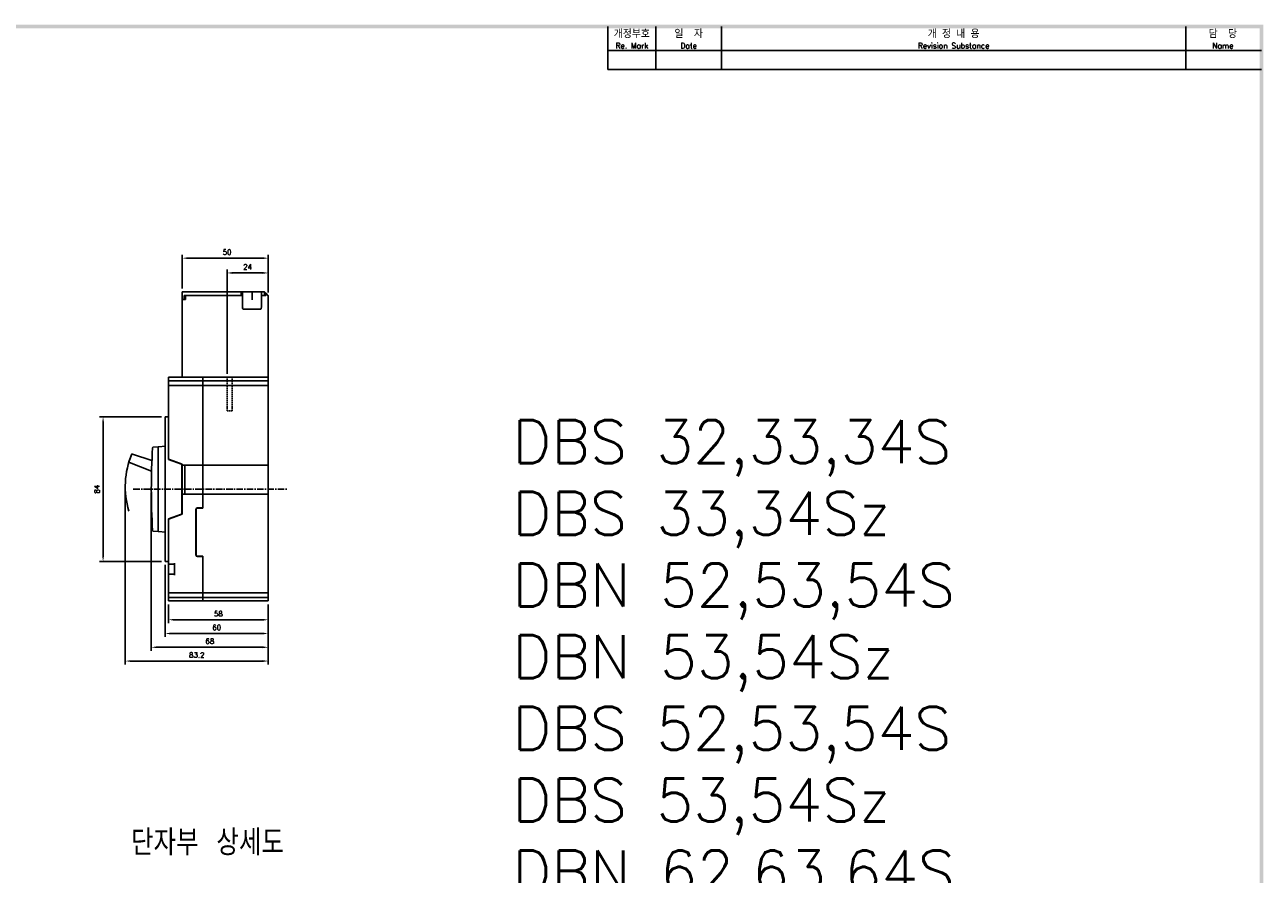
# Model space of a CAD drawing. Extents: x 2148 to 4086, y -907 to 1618.
# Tile 13 of 13: x 3360 to 4079, y 1117 to 1611. Entities that reach past the tile are written whole.
import ezdxf

# ---------------------------------------------------------------- set-up
doc = ezdxf.new("R2010")
doc.units = 0
doc.header["$LTSCALE"] = 3
doc.header["$MEASUREMENT"] = 0
doc.linetypes.add('CENTER', pattern=[2, 1.25, -0.25, 0.25, -0.25])
doc.linetypes.add('HIDDEN', pattern=[0.375, 0.25, -0.125])
doc.layers.get('0').update_dxf_attribs({"linetype": 'CONTINUOUS'})
doc.layers.get('Defpoints').update_dxf_attribs({"linetype": 'CONTINUOUS'})
for name, color, linetype in [('cen', 1, 'CENTER'), ('di', 3, 'CONTINUOUS'), ('DIM', 3, 'CONTINUOUS'), ('dimtaxt', 3, 'CONTINUOUS'), ('dwg', 7, 'CONTINUOUS'), ('hi', 5, 'HIDDEN'), ('text', 3, 'CONTINUOUS')]:
    doc.layers.add(name, color=color, linetype=linetype)
doc.styles.add('KIM', font='ROMANS.shx', dxfattribs={"height": 5, "bigfont": 'GSG1.shx'})
doc.styles.get("Standard").update_dxf_attribs({"font": 'romans.shx', "height": 3, "bigfont": 'ghs.shx'})
doc.dimstyles.new('STANDARD$0', dxfattribs={"dimtxt": 5, "dimasz": 5, "dimexe": 1, "dimexo": 2, "dimgap": 2, "dimtad": 1, "dimdec": 4, "dimzin": 12, "dimdsep": 46, "dimtxsty": 'KIM', "dimcen": -1, "dimdle": 0.1, "dimadec": 0, "dimazin": 0, "dimtfac": 1, "dimtdec": 4, "dimtmove": 0, "dimatfit": 3, "dimfxl": 0, "dimtolj": 1, "dimtzin": 0, "dimarcsym": 0})

# ---------------------------------------------------------------- blocks, each defined once
blk = doc.blocks.new('*D18')
at = {"layer": 'Defpoints', "color": 0}
for p in [(3443.11, 1275.91), (3501.11, 1275.91), (3443.11, 1265)]:
    blk.add_point(p, dxfattribs=at)
at = {"layer": 'di'}
for p, q in [((3443.11, 1273.91), (3443.11, 1263)), ((3501.11, 1273.91), (3501.11, 1263)), ((3497.91, 1265), (3446.31, 1265))]:
    blk.add_line(p, q, dxfattribs=at)
for points in [[(3446.31, 1265.54), (3446.31, 1264.47), (3443.11, 1265)], [(3497.91, 1265.54), (3497.91, 1264.47), (3501.11, 1265)]]:
    blk.add_solid(points, dxfattribs=at)
at = {"layer": 'di', "insert": (3472.11, 1268.5), "char_height": 3, "attachment_point": 5}
blk.add_mtext('\\A1;58', dxfattribs=at)
blk = doc.blocks.new('*D19')
at = {"layer": 'Defpoints', "color": 0}
for p in [(3433.11, 1340.91), (3501.11, 1275.91), (3433.11, 1249)]:
    blk.add_point(p, dxfattribs=at)
at = {"layer": 'di'}
for p, q in [((3433.11, 1338.91), (3433.11, 1247)), ((3501.11, 1273.91), (3501.11, 1247)), ((3497.91, 1249), (3436.31, 1249))]:
    blk.add_line(p, q, dxfattribs=at)
for points in [[(3436.31, 1249.54), (3436.31, 1248.47), (3433.11, 1249)], [(3497.91, 1249.54), (3497.91, 1248.47), (3501.11, 1249)]]:
    blk.add_solid(points, dxfattribs=at)
at = {"layer": 'di', "insert": (3467.11, 1252.5), "char_height": 3, "attachment_point": 5}
blk.add_mtext('\\A1;68', dxfattribs=at)
blk = doc.blocks.new('*D20')
at = {"layer": 'Defpoints', "color": 0}
for p in [(3417.96, 1342.41), (3501.11, 1275.91), (3501.11, 1241)]:
    blk.add_point(p, dxfattribs=at)
at = {"layer": 'di'}
for p, q in [((3417.96, 1340.41), (3417.96, 1239)), ((3501.11, 1273.91), (3501.11, 1239)), ((3421.16, 1241), (3497.91, 1241))]:
    blk.add_line(p, q, dxfattribs=at)
for points in [[(3421.16, 1241.54), (3421.16, 1240.47), (3417.96, 1241)], [(3497.91, 1241.54), (3497.91, 1240.47), (3501.11, 1241)]]:
    blk.add_solid(points, dxfattribs=at)
at = {"layer": 'di', "insert": (3459.54, 1244.5), "char_height": 3, "attachment_point": 5}
blk.add_mtext('\\A1;83.2', dxfattribs=at)
blk = doc.blocks.new('*D74')
at = {"layer": 'Defpoints', "color": 0}
for p in [(3441.11, 1382.91), (3405.07, 1298.91), (3441.11, 1298.91)]:
    blk.add_point(p, dxfattribs=at)
at = {"layer": 'di'}
for p, q in [((3439.11, 1382.91), (3403.07, 1382.91)), ((3405.07, 1379.71), (3405.07, 1302.11)), ((3439.11, 1298.91), (3403.07, 1298.91))]:
    blk.add_line(p, q, dxfattribs=at)
for points in [[(3404.54, 1379.71), (3405.61, 1379.71), (3405.07, 1382.91)], [(3404.54, 1302.11), (3405.61, 1302.11), (3405.07, 1298.91)]]:
    blk.add_solid(points, dxfattribs=at)
at = {"layer": 'di', "insert": (3401.57, 1340.91), "char_height": 3, "attachment_point": 5, "rotation": 90}
blk.add_mtext('\\A1;84', dxfattribs=at)
blk = doc.blocks.new('*D78')
at = {"layer": 'Defpoints', "color": 0}
for p in [(3501.11, 1475.17), (3451.11, 1455.61), (3501.11, 1453.31)]:
    blk.add_point(p, dxfattribs=at)
at = {"layer": 'di'}
for p, q in [((3451.11, 1457.61), (3451.11, 1477.17)), ((3501.11, 1455.31), (3501.11, 1477.17)), ((3454.31, 1475.17), (3497.91, 1475.17))]:
    blk.add_line(p, q, dxfattribs=at)
for points in [[(3454.31, 1475.7), (3454.31, 1474.63), (3451.11, 1475.17)], [(3497.91, 1475.7), (3497.91, 1474.63), (3501.11, 1475.17)]]:
    blk.add_solid(points, dxfattribs=at)
at = {"layer": 'di', "insert": (3477.11, 1478.67), "char_height": 3, "attachment_point": 5}
blk.add_mtext('\\A1;50', dxfattribs=at)
blk = doc.blocks.new('12441624')
for p, q in [((4614.81, 1472.93), (4580.61, 1472.93)), ((4580.61, 1468.43), (4580.61, 1472.93)), ((4583.8, 1470.73), (4581.61, 1470.73)), ((4581.61, 1468.43), (4581.61, 1470.73)), ((4582.41, 1470.73), (4582.41, 1468.43)), ((4614.81, 1470.73), (4583.81, 1470.73)), ((4614.81, 1472.93), (4615.61, 1472.93)), ((4614.81, 1470.73), (4614.81, 1472.93)), ((4615.61, 1470.73), (4614.81, 1470.73)), ((4615.61, 1472.93), (4615.61, 1470.73)), ((4615.61, 1472.93), (4621.05, 1472.93)), ((4615.61, 1470.73), (4615.61, 1463.99)), ((4621.05, 1472.93), (4621.31, 1472.93)), ((4621.31, 1472.93), (4621.31, 1468.26)), ((4621.31, 1472.93), (4621.61, 1472.93)), ((4621.61, 1472.93), (4622.06, 1472.93)), ((4622.06, 1472.93), (4622.15, 1472.93)), ((4622.15, 1472.93), (4626.61, 1472.93)), ((4628.31, 1472.93), (4626.61, 1472.93)), ((4626.61, 1470.73), (4626.61, 1472.93)), ((4626.61, 1463.99), (4626.61, 1470.73)), ((4628.31, 1470.73), (4626.61, 1470.73)), ((4628.31, 1470.73), (4628.31, 1472.93)), ((4629.11, 1472.13), (4628.31, 1472.93)), ((4629.11, 1470.73), (4628.31, 1470.73)), ((4630.61, 1470.63), (4629.11, 1472.13)), ((4629.11, 1470.73), (4629.11, 1472.13)), ((4630.61, 1423.23), (4630.61, 1470.63)), ((4580.61, 1423.23), (4580.61, 1468.43)), ((4582.41, 1468.43), (4580.61, 1468.43)), ((4626.31, 1462.93), (4615.91, 1462.93))]:
    blk.add_line(p, q)
for centre, major_axis, ratio, start_param, end_param in [((4615.91, 1464.82), (0.04, 1.08), 0.275973, 1.714068, 2.96902), ((4615.91, 1463.99), (0, 1.07), 0.28127, 1.570796, 3.141593), ((4615.91, 1463.78), (-0.298, 0.188), 0.20413, 1.38349, 1.699335), ((4626.31, 1463.99), (0, 1.07), 0.28127, 3.141593, 4.712389), ((4626.31, 1463.94), (-0.299, -0.113), 0.248409, 1.477387, 1.903974), ((4626.31, 1465.02), (-0.1, 1.12), 0.253358, 3.236483, 4.380694)]:
    blk.add_ellipse(centre, major_axis=major_axis, ratio=ratio, start_param=start_param, end_param=end_param)
blk = doc.blocks.new('*D84')
at = {"layer": 'Defpoints', "color": 0}
for p in [(3501.11, 1466.59), (3501.11, 1453.31), (3477.11, 1405.91)]:
    blk.add_point(p, dxfattribs=at)
at = {"layer": 'di'}
for p, q in [((3477.11, 1407.91), (3477.11, 1468.59)), ((3480.31, 1466.59), (3497.91, 1466.59)), ((3501.11, 1455.31), (3501.11, 1468.59))]:
    blk.add_line(p, q, dxfattribs=at)
for points in [[(3480.31, 1467.13), (3480.31, 1466.06), (3477.11, 1466.59)], [(3497.91, 1467.13), (3497.91, 1466.06), (3501.11, 1466.59)]]:
    blk.add_solid(points, dxfattribs=at)
at = {"layer": 'di', "insert": (3489.11, 1470.09), "char_height": 3, "attachment_point": 5}
blk.add_mtext('\\A1;24', dxfattribs=at)
blk = doc.blocks.new('*D95')
at = {"layer": 'Defpoints', "color": 0}
for p in [(3441.11, 1298.91), (3501.11, 1275.91), (3441.11, 1257)]:
    blk.add_point(p, dxfattribs=at)
at = {"layer": 'di'}
for p, q in [((3441.11, 1296.91), (3441.11, 1255)), ((3501.11, 1273.91), (3501.11, 1255)), ((3497.91, 1257), (3444.31, 1257))]:
    blk.add_line(p, q, dxfattribs=at)
for points in [[(3444.31, 1257.54), (3444.31, 1256.47), (3441.11, 1257)], [(3497.91, 1257.54), (3497.91, 1256.47), (3501.11, 1257)]]:
    blk.add_solid(points, dxfattribs=at)
at = {"layer": 'di', "insert": (3471.11, 1260.5), "char_height": 3, "attachment_point": 5}
blk.add_mtext('\\A1;60', dxfattribs=at)

msp = doc.modelspace()

# ---------------------------------------------------------------- linework, layer by layer
for p, q in [((3463.108, 1405.911), (3443.108, 1405.911)), ((3443.108, 1405.911), (3443.108, 1404.911)), ((3443.108, 1403.911), (3443.108, 1404.911)), ((3463.108, 1403.911), (3443.108, 1403.911)), ((3443.108, 1401.211), (3443.108, 1403.911)), ((3501.108, 1405.911), (3463.108, 1405.911)), ((3463.108, 1405.911), (3463.108, 1405.411)), ((3463.108, 1405.347), (3463.108, 1405.411)), ((3463.108, 1404.911), (3463.108, 1405.347)), ((3463.108, 1404.911), (3463.108, 1403.911)), ((3463.108, 1403.911), (3463.108, 1401.211)), ((3501.108, 1403.911), (3463.108, 1403.911)), ((3501.108, 1405.411), (3501.108, 1405.911)), ((3501.108, 1403.911), (3501.108, 1405.411)), ((3501.108, 1401.211), (3501.108, 1403.911)), ((3443.108, 1401.211), (3443.108, 1382.911)), ((3443.608, 1401.211), (3443.108, 1401.211)), ((3463.108, 1401.211), (3443.608, 1401.211)), ((3463.108, 1401.211), (3463.108, 1354.911)), ((3501.108, 1401.211), (3463.108, 1401.211)), ((3501.108, 1400.711), (3501.108, 1401.211)), ((3501.108, 1400.711), (3501.108, 1354.911)), ((3441.108, 1382.911), (3441.108, 1365.61)), ((3442.408, 1382.911), (3441.108, 1382.911)), ((3443.108, 1382.911), (3442.408, 1382.911)), ((3443.008, 1387.83), (3443.108, 1387.83)), ((3443.008, 1387.532), (3443.008, 1387.533)), ((3443.008, 1387.532), (3443.108, 1387.532)), ((3443.008, 1385.662), (3443.008, 1387.532)), ((3443.008, 1385.662), (3443.108, 1385.662)), ((3443.008, 1385.628), (3443.008, 1385.662)), ((3443.008, 1385.61), (3443.008, 1385.628)), ((3443.008, 1385.361), (3443.108, 1385.361)), ((3443.008, 1385.33), (3443.108, 1385.33)), ((3443.108, 1382.911), (3443.108, 1358.176)), ((3421.603, 1360.916), (3420.228, 1357.124)), ((3433.455, 1357.578), (3422.227, 1361.221)), ((3437.382, 1365.585), (3434.28, 1365.314)), ((3437.108, 1365.286), (3437.108, 1316.536)), ((3441.108, 1365.911), (3437.382, 1365.585)), ((3441.108, 1365.61), (3441.108, 1316.212)), ((3420.512, 1356.49), (3433.245, 1351.375)), ((3450.58, 1355.431), (3443.108, 1358.176)), ((3443.608, 1358.223), (3451.108, 1355.411)), ((3451.108, 1355.214), (3450.885, 1355.111)), ((3450.908, 1326.86), (3450.908, 1354.962)), ((3451.108, 1355.411), (3451.108, 1354.911)), ((3451.108, 1354.911), (3463.108, 1354.911)), ((3451.108, 1354.911), (3451.108, 1337.911)), ((3452.608, 1337.911), (3452.608, 1354.911)), ((3463.108, 1354.911), (3463.108, 1337.911)), ((3501.108, 1354.911), (3463.108, 1354.911)), ((3501.108, 1337.911), (3501.108, 1354.911)), ((3450.908, 1351.983), (3451.108, 1351.982)), ((3451.108, 1337.911), (3463.108, 1337.911)), ((3451.108, 1337.911), (3451.108, 1326.411)), ((3463.108, 1337.911), (3463.108, 1330.111)), ((3501.108, 1337.911), (3463.108, 1337.911)), ((3501.108, 1337.911), (3501.108, 1281.111)), ((3443.108, 1323.646), (3450.58, 1326.391)), ((3451.108, 1326.411), (3443.608, 1323.598)), ((3450.908, 1331.411), (3451.108, 1331.411)), ((3459.008, 1302.711), (3459.008, 1329.111)), ((3459.108, 1328.911), (3459.108, 1302.911)), ((3460.008, 1330.111), (3463.108, 1330.111)), ((3460.108, 1329.911), (3463.108, 1329.911)), ((3463.108, 1330.111), (3463.108, 1329.911)), ((3443.108, 1323.646), (3443.108, 1298.911)), ((3434.28, 1316.508), (3437.382, 1316.237)), ((3437.382, 1316.237), (3441.108, 1315.911)), ((3441.108, 1316.212), (3441.108, 1298.911)), ((3441.108, 1298.911), (3442.408, 1298.911)), ((3443.108, 1298.911), (3442.408, 1298.911)), ((3443.008, 1296.13), (3443.108, 1296.13)), ((3443.108, 1298.911), (3443.108, 1297.811)), ((3443.108, 1297.811), (3443.108, 1291.749)), ((3443.608, 1297.311), (3446.608, 1297.311)), ((3446.608, 1297.811), (3446.608, 1291.011)), ((3463.108, 1301.711), (3460.008, 1301.711)), ((3460.108, 1301.911), (3463.108, 1301.911)), ((3463.108, 1301.911), (3463.108, 1301.711)), ((3463.108, 1301.711), (3463.108, 1280.611)), ((3443.008, 1295.832), (3443.108, 1295.832)), ((3443.008, 1293.962), (3443.008, 1295.832)), ((3443.008, 1293.962), (3443.108, 1293.962)), ((3443.008, 1293.661), (3443.108, 1293.661)), ((3443.008, 1293.63), (3443.108, 1293.63)), ((3443.108, 1291.292), (3443.108, 1291.011)), ((3443.108, 1291.011), (3443.108, 1280.611)), ((3446.608, 1291.511), (3443.608, 1291.511)), ((3443.108, 1280.611), (3443.608, 1280.611)), ((3443.108, 1277.911), (3443.108, 1280.611)), ((3463.108, 1277.911), (3443.108, 1277.911)), ((3443.108, 1276.911), (3443.108, 1277.911)), ((3443.108, 1276.911), (3443.108, 1275.911)), ((3443.108, 1275.911), (3463.108, 1275.911)), ((3463.108, 1280.611), (3443.608, 1280.611)), ((3463.108, 1280.611), (3463.108, 1277.911)), ((3463.108, 1280.611), (3501.108, 1280.611)), ((3463.108, 1277.911), (3463.108, 1276.911)), ((3501.108, 1277.911), (3463.108, 1277.911)), ((3463.108, 1276.475), (3463.108, 1276.911)), ((3463.108, 1276.411), (3463.108, 1276.475)), ((3463.108, 1276.411), (3463.108, 1275.911)), ((3463.108, 1275.911), (3501.108, 1275.911)), ((3501.108, 1280.611), (3501.108, 1281.111)), ((3501.108, 1277.911), (3501.108, 1280.611)), ((3501.108, 1276.411), (3501.108, 1277.911)), ((3501.108, 1275.911), (3501.108, 1276.411))]:
    msp.add_line(p, q)
at = {"flags": 128}
for points in [[(3443.108, 1358.411), (3443.115, 1358.408), (3443.138, 1358.4), (3443.175, 1358.386), (3443.225, 1358.367), (3443.286, 1358.344), (3443.358, 1358.317), (3443.437, 1358.288), (3443.521, 1358.256), (3443.608, 1358.223)], [(3443.608, 1323.598), (3443.51, 1323.562), (3443.416, 1323.527), (3443.33, 1323.494), (3443.254, 1323.466), (3443.192, 1323.443), (3443.146, 1323.425), (3443.117, 1323.415), (3443.108, 1323.411)]]:
    msp.add_lwpolyline(points, dxfattribs=at)
for centre, radius, start, end in [((3422.073, 1360.745), 0.5, 72.024384, 160.070401), ((3833.108, 1340.911), 400, 176.569591, 183.430409), ((3434.324, 1364.816), 0.5, 95, 176.569591), ((3437.408, 1365.286), 0.3, 95, 180), ((3420.698, 1356.954), 0.5, 160.070401, 248.116417), ((3450.408, 1354.962), 0.5, 0, 69.829347), ((3450.408, 1326.86), 0.5, 290.170653, 0), ((3460.008, 1329.111), 1, 90, 180), ((3460.108, 1328.911), 1, 90, 180), ((3434.324, 1317.006), 0.5, 183.430409, 265), ((3437.408, 1316.536), 0.3, 180, 265), ((3443.608, 1297.811), 0.5, 180, 270), ((3460.008, 1302.711), 1, 180, 270), ((3460.108, 1302.911), 1, 180, 270), ((3443.608, 1291.011), 0.5, 90, 180)]:
    msp.add_arc(centre, radius, start, end)
for points, knots in [([(3443.008, 1387.532), (3443.008, 1387.572), (3443.008, 1387.651), (3443.008, 1387.755), (3443.008, 1387.821), (3443.008, 1387.827), (3443.008, 1387.83)], [0, 0, 0, 0, 0.2808657, 0.5602219, 0.7799357, 1, 1, 1, 1]), ([(3443.008, 1385.361), (3443.008, 1385.363), (3443.008, 1385.367), (3443.008, 1385.443), (3443.008, 1385.557), (3443.008, 1385.627), (3443.008, 1385.662)], [0, 0, 0, 0, 0.2810175, 0.5580065, 0.7785846, 1, 1, 1, 1]), ([(3443.008, 1295.832), (3443.008, 1295.872), (3443.008, 1295.951), (3443.008, 1296.055), (3443.008, 1296.121), (3443.008, 1296.127), (3443.008, 1296.13)], [0, 0, 0, 0, 0.2808576, 0.5602184, 0.7799352, 1, 1, 1, 1]), ([(3443.008, 1293.661), (3443.008, 1293.663), (3443.008, 1293.667), (3443.008, 1293.743), (3443.008, 1293.857), (3443.008, 1293.927), (3443.008, 1293.962)], [0, 0, 0, 0, 0.28101674, 0.55800894, 0.77858776, 1, 1, 1, 1]), ([(3443.108, 1291.292), (3443.108, 1291.293), (3443.108, 1291.45), (3443.108, 1291.603), (3443.108, 1291.748), (3443.108, 1291.749)], [0, 0, 0, 0, 0.0091063, 0.990893, 1, 1, 1, 1])]:
    msp.add_open_spline(points, degree=3, knots=knots)
at = {"layer": 'cen'}
msp.add_line((3422.652, 1340.911), (3512.307, 1340.911), dxfattribs=at)
at = {"layer": 'di'}
msp.add_arc((3466.908, 1342.411), 48.943, 157.215469, 196.889985, dxfattribs=at)
at = {"layer": 'dimtaxt'}
for p, q in [((3726.457, 1584.831), (3726.457, 1609.831)), ((3764.457, 1584.831), (3764.457, 1609.831)), ((4034.546, 1584.831), (4034.546, 1609.831)), ((3698.457, 1595.831), (4078.457, 1595.831)), ((3698.457, 1584.831), (4078.457, 1584.831))]:
    msp.add_line(p, q, dxfattribs=at)
at = {"layer": 'dwg'}
for points in [[(2447.457, 1610.831), (2449.457, 1608.831), (4079.457, 1610.831), (4077.457, 1608.831)], [(4079.457, 1610.831), (4077.457, 1608.831), (4079.457, 462.831), (4077.457, 464.831)]]:
    msp.add_trace(points, dxfattribs=at)
at = {"layer": 'hi'}
for p, q in [((3477.108, 1386.411), (3477.108, 1405.911)), ((3477.108, 1405.911), (3480.108, 1405.911)), ((3480.108, 1386.411), (3480.108, 1405.911)), ((3477.108, 1386.411), (3480.108, 1386.411))]:
    msp.add_line(p, q, dxfattribs=at)
at = {"layer": 'text'}
msp.add_line((3698.457, 1584.831), (3698.457, 1609.831), dxfattribs=at)

# ---------------------------------------------------------------- block references
at = {"layer": 'di'}
msp.add_blockref('12441624', (-1129.499, -17.315), dxfattribs=at)

# ---------------------------------------------------------------- texts
for s, insert, char_height, width, attachment_point in [('개정부호\\P{\\H0.72727x;Re. Mark}', (3712.457, 1602.331), 4.4, 28, 5), ('{\\H1.1x;일  자}\\P{\\H0.8x;Date}', (3745.457, 1602.331), 4, 38, 5), ('{\\H1.1x;개 정 내 용\\P\\H0.72727x;Revision Substance}', (3899.501, 1602.331), 4, 270.08935, 5), ('담  당\\P{\\H0.72727x;Name}', (4056.001, 1602.331), 4.4, 42.91065, 5), ('{\\Fromans,hgs|c129;단자부 상세도}', (3421.322, 1143.003), 15, 135.45529, 1)]:
    msp.add_mtext(s, dxfattribs=dict(at, insert=insert, char_height=char_height, width=width, attachment_point=attachment_point))
at = {"layer": 'DIM', "insert": (3643.115, 1381.031), "char_height": 25, "width": 782.77285, "attachment_point": 1}
msp.add_mtext('\\pt325;{\\Fromans,hgs|c129;DBS 32,33,34S\\PDBS 33,34Sz\\P\\ptz;DBN 52,53,54S\\PDBN 53,54Sz\\PDBS 52,53,54S\\PDBS 53,54Sz\\PDBN 62,63,64S\\PDBN 63,64Sz\\PDBS 62,63,64S\\PDBS 63,64Sz\\PDBN 102,103,104Sc\\PDBN 103,104Scz\\PDBN 102,103,104Sd\\PDBN 103,104Sdz}', dxfattribs=at)

# ---------------------------------------------------------------- dimensions: what is measured, and where the dimension line sits
at = {"layer": 'di'}
for base, p1, p2, override, picture, middle in [((3501.108, 1475.168), (3451.108, 1455.611), (3501.108, 1453.311), {"dimtxt": 4, "dimasz": 3.2, "dimexe": 2, "dimdec": 2, "dimzin": 8, "dimtxsty": 'Standard', "dimcen": 0, "dimclrd": 256, "dimclre": 256, "dimclrt": 256, "dimadec": 2, "dimazin": 2, "dimtfac": 0.6, "dimtdec": 2, "dimtzin": 8, "dimlwd": 65535, "dimlwe": 65535, "dimarcsym": 1}, '*D78', (3477.108, 1475.168)), ((3501.108, 1466.592), (3477.108, 1405.911), (3501.108, 1453.311), {"dimtxt": 4, "dimasz": 3.2, "dimexe": 2, "dimdec": 2, "dimzin": 8, "dimtxsty": 'Standard', "dimcen": 0, "dimclrd": 256, "dimclre": 256, "dimclrt": 256, "dimadec": 2, "dimazin": 2, "dimtfac": 0.6, "dimtdec": 2, "dimtzin": 8, "dimlwd": 65535, "dimlwe": 65535, "dimarcsym": 1}, '*D84', (3489.108, 1466.592)), ((3433.108, 1249.002), (3501.108, 1275.911), (3433.108, 1340.911), {"dimtxt": 4, "dimasz": 3.2, "dimexe": 2, "dimdec": 2, "dimzin": 8, "dimtxsty": 'Standard', "dimcen": 0, "dimclrd": 256, "dimclre": 256, "dimclrt": 256, "dimadec": 2, "dimazin": 2, "dimtfac": 0.6, "dimtdec": 2, "dimtmove": 0, "dimtzin": 8, "dimlwd": 65535, "dimlwe": 65535, "dimarcsym": 1}, '*D19', (3467.108, 1249.002)), ((3441.108, 1257.002), (3501.108, 1275.911), (3441.108, 1298.911), {"dimtxt": 4, "dimasz": 3.2, "dimexe": 2, "dimdec": 2, "dimzin": 8, "dimtxsty": 'Standard', "dimcen": 0, "dimclrd": 256, "dimclre": 256, "dimclrt": 256, "dimadec": 2, "dimazin": 2, "dimtfac": 0.6, "dimtdec": 2, "dimtmove": 0, "dimtzin": 8, "dimlwd": 65535, "dimlwe": 65535, "dimarcsym": 1}, '*D95', (3471.108, 1257.002)), ((3443.108, 1265.002), (3501.108, 1275.911), (3443.108, 1275.911), {"dimtxt": 4, "dimasz": 3.2, "dimexe": 2, "dimdec": 2, "dimzin": 8, "dimtxsty": 'Standard', "dimcen": 0, "dimclrd": 256, "dimclre": 256, "dimclrt": 256, "dimadec": 2, "dimazin": 2, "dimtfac": 0.6, "dimtdec": 2, "dimtmove": 0, "dimtzin": 8, "dimlwd": 65535, "dimlwe": 65535, "dimarcsym": 1}, '*D18', (3472.108, 1265.002))]:
    dim = msp.add_linear_dim(base=base, p1=p1, p2=p2, dimstyle='STANDARD$0', override=override, dxfattribs=at)
    dim.commit()
    dim.dimension.update_dxf_attribs({"geometry": picture, "text_midpoint": middle, "dimtype": 160})
dim = msp.add_linear_dim(base=(3405.075, 1298.911), p1=(3441.108, 1382.911), p2=(3441.108, 1298.911), angle=90, dimstyle='STANDARD$0', override={"dimtxt": 4, "dimasz": 3.2, "dimexe": 2, "dimdec": 2, "dimzin": 8, "dimtxsty": 'Standard', "dimcen": 0, "dimclrd": 256, "dimclre": 256, "dimclrt": 256, "dimadec": 2, "dimazin": 2, "dimtfac": 0.6, "dimtdec": 2, "dimtzin": 8, "dimlwd": 65535, "dimlwe": 65535, "dimarcsym": 1}, dxfattribs=at)
dim.commit()
dim.dimension.update_dxf_attribs({"geometry": '*D74', "text_midpoint": (3401.575, 1340.911)})
dim = msp.add_linear_dim(base=(3501.108, 1241.002), p1=(3417.964, 1342.411), p2=(3501.108, 1275.911), text='83.2', dimstyle='STANDARD$0', override={"dimtxt": 4, "dimasz": 3.2, "dimexe": 2, "dimdec": 2, "dimzin": 8, "dimtxsty": 'Standard', "dimcen": 0, "dimclrd": 256, "dimclre": 256, "dimclrt": 256, "dimadec": 2, "dimazin": 2, "dimtfac": 0.6, "dimtdec": 2, "dimtmove": 0, "dimtzin": 8, "dimlwd": 65535, "dimlwe": 65535, "dimarcsym": 1}, dxfattribs=at)
dim.commit()
dim.dimension.update_dxf_attribs({"geometry": '*D20', "text_midpoint": (3459.536, 1241.002), "dimtype": 160})

doc.saveas('drawing.dxf')
